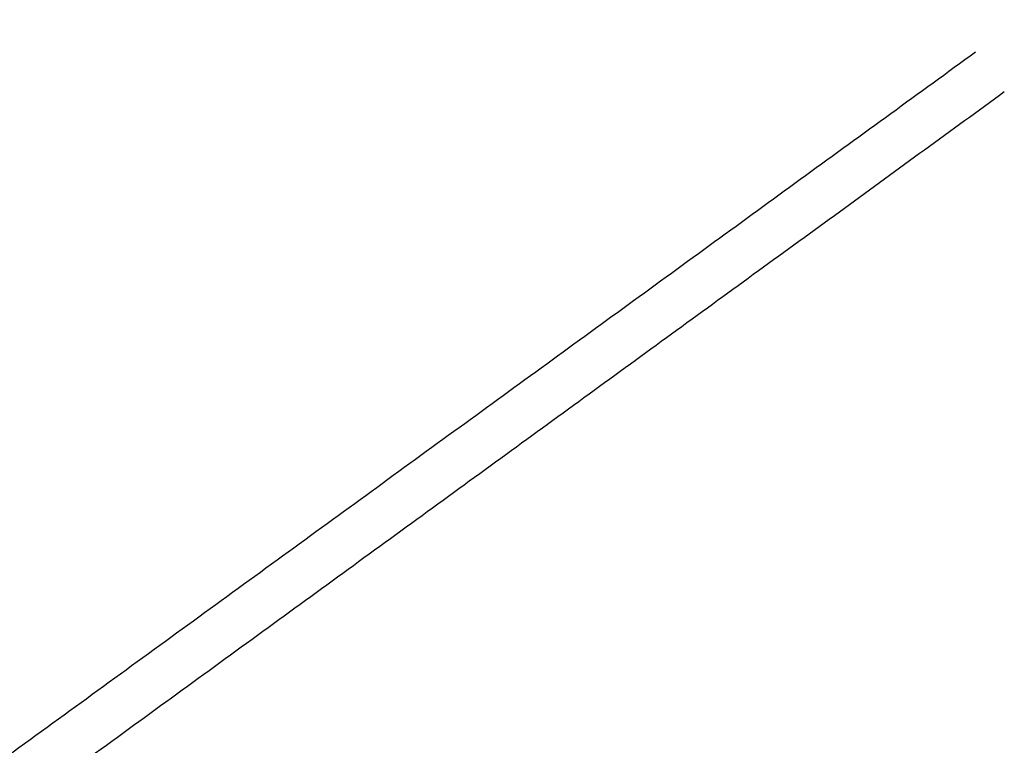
# Model space of a CAD drawing. Header units: millimetres. Extents: x 1.5 to 33.5, y -54.6 to -22.5.
# Tile 45 of 131: x 4.9905 to 5.0646, y -47.6478 to -47.5932. Entities that reach past the tile are written whole.
import ezdxf

# ---------------------------------------------------------------- set-up
doc = ezdxf.new("R2010")
doc.units = ezdxf.units.MM
doc.header["$MEASUREMENT"] = 0

msp = doc.modelspace()

# ---------------------------------------------------------------- linework, layer by layer
for points, weights in [([(5.015904, -47.531303, 23.891582), (4.898803, -47.615438, 23.891579), (4.772215, -47.70639, 23.891575)], [1, 0.962523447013, 0.925046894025]), ([(5.015904, -47.531303, 5.377922), (4.898803, -47.615438, 5.377918), (4.772215, -47.70639, 5.377915)], [1, 0.962523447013, 0.925046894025]), ([(5.017902, -47.534083, 35.834049), (4.905679, -47.614759, 35.83405), (4.77426, -47.709234, 35.834051)], [1, 0.92696795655, 0.8539359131]), ([(5.017902, -47.534083, 17.320388), (4.905679, -47.614759, 17.32039), (4.77426, -47.709234, 17.320391)], [1, 0.92696795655, 0.8539359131]), ([(5.062378, -47.595629, 23.704139), (4.948203, -47.678709, 23.704191), (4.819774, -47.77216, 23.70425)], [1, 0.944508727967, 0.889017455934]), ([(5.062378, -47.595629, 5.190478), (4.948203, -47.678709, 5.190531), (4.819774, -47.77216, 5.190589)], [1, 0.944508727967, 0.889017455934]), ([(5.064551, -47.598619, 36.018672), (4.952826, -47.679958, 36.018619), (4.821992, -47.77521, 36.018557)], [1, 0.92696795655, 0.8539359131]), ([(5.064551, -47.598619, 17.505011), (4.952826, -47.679958, 17.504959), (4.821992, -47.77521, 17.504897)], [1, 0.92696795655, 0.8539359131])]:
    msp.add_rational_spline(points, weights, degree=2)

doc.saveas('drawing.dxf')
